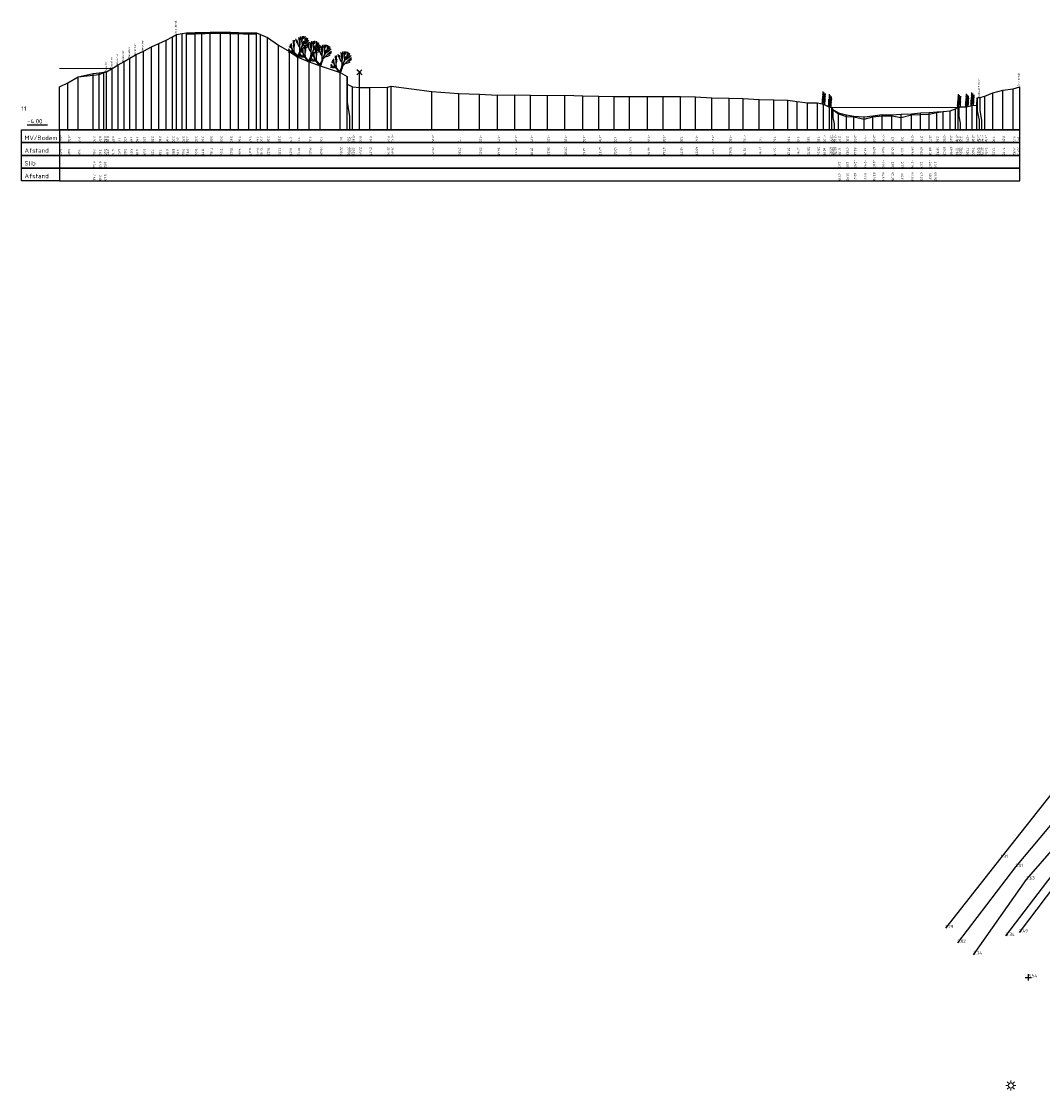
# Model space of a CAD drawing. Header units: metres. Extents: x 107967 to 113993, y 444343 to 445893.
# Tile 1 of 5: x 107967 to 108047, y 445809 to 445893. Entities that reach past the tile are written whole.
import ezdxf
from ezdxf.enums import TextEntityAlignment as Align

# ---------------------------------------------------------------- set-up
doc = ezdxf.new("R2010")
doc.units = ezdxf.units.M
doc.header["$LTSCALE"] = 0.25
doc.layers.get('0').update_dxf_attribs({"linetype": 'CONTINUOUS'})
for name, color, linetype in [('B-WE-BV-GELEIDECONSTRUCTIE_GELEIDERAIL-G', 210, 'CONTINUOUS'), ('B-WE-GW-MAAIVELDLIJN-G', 9, 'CONTINUOUS'), ('B-WE-VH-KANTVERHARDING_ASFALTVERHARDING-G', 13, 'CONTINUOUS'), ('B-WE-VH-VERHARDING_HALFVERHARDING-G', 13, 'CONTINUOUS'), ('PROFBLOK', 7, 'CONTINUOUS'), ('PROFBOX', 7, 'CONTINUOUS'), ('PROLIJN', 7, 'CONTINUOUS'), ('PROLIJN1', 84, 'CONTINUOUS'), ('PROLIJN2', 8, 'CONTINUOUS'), ('PROLINE', 7, 'CONTINUOUS'), ('PROSYM01', 7, 'CONTINUOUS'), ('PROTEXT', 7, 'CONTINUOUS'), ('PROTITLE', 7, 'CONTINUOUS')]:
    doc.layers.add(name, color=color, linetype=linetype)
for name, color, linetype, lineweight in [('B-WE-IE-MEUBILAIR_WEGMEUBILAIR_LICHTMAST-S', 7, 'CONTINUOUS', 25), ('B-WE-WH-WATERLIJN-G', 150, 'CONTINUOUS', 18), ('X-XX-AL-HOOGTELABEL-S', 7, 'CONTINUOUS', 25), ('X-XX-AL-HOOGTELABEL-T', 7, 'CONTINUOUS', 25)]:
    doc.layers.add(name, color=color, linetype=linetype, lineweight=lineweight)
doc.styles.add('ISO', font='isocp.shx')
doc.styles.get("Standard").update_dxf_attribs({"font": 'isocp.shx'})

# ---------------------------------------------------------------- blocks, each defined once
blk = doc.blocks.new('SOG-HOOGTEPUNT-SO')
for p, q in [((-0.5, 0), (0.5, 0)), ((0, 0.5), (0, -0.5))]:
    blk.add_line(p, q)
blk = doc.blocks.new('SKL-ET_OV_LICHTMAST-SO')
at = {"color": 0, "linetype": 'ByBlock', "lineweight": 18}
for points in [[(-1.25, 0), (-2, 0)], [(-1.41, 1.41), (-0.88, 0.88)], [(0, 2), (0, 1.25)], [(0.88, 0.88), (1.41, 1.41)], [(2, 0), (1.25, 0)], [(-1.41, -1.41), (-0.88, -0.88)], [(0, -1.25), (0, -2)], [(0.88, -0.88), (1.41, -1.41)]]:
    blk.add_lwpolyline(points, dxfattribs=at)
blk.add_circle((0, 0), 1, dxfattribs=at)
blk = doc.blocks.new('P11')
at = {"linetype": 'Continuous'}
blk.add_text('Basalton', height=0.15, rotation=90, dxfattribs=at).set_placement((0, 0))
blk = doc.blocks.new('P15')
for p, q in [((0.051, 0.013), (0.462, 1.283)), ((-0.051, 0.004), (-0.474, 0.592)), ((-0.378, 0.471), (-0.027, 0.082)), ((-0.051, -0.004), (0.051, 0.004)), ((-0.027, 0.082), (0.251, 0.652)), ((0.051, 0.013), (0.057, 0.065)), ((0.057, 0.065), (0.094, 0.091)), ((0.094, 0.091), (0.112, 0.151)), ((0.112, 0.203), (0.13, 0.289)), ((0.112, 0.151), (0.112, 0.203)), ((0.13, 0.289), (0.154, 0.315)), ((0.154, 0.315), (0.178, 0.35)), ((0.178, 0.384), (0.196, 0.428)), ((0.178, 0.35), (0.178, 0.384)), ((0.196, 0.428), (0.215, 0.471)), ((0.215, 0.471), (0.215, 0.505))]:
    blk.add_line(p, q)
for centre, radius, start, end in [((-0.52, 0.925), 0.171, 205.57048, 260.79816), ((-0.025, 1.049), 0.584, 185.00916, 221.58821), ((0.977, 1.041), 1.488, 178.99694, 201.43868), ((2.073, 1.553), 2.476, 185.86252, 193.98417), ((2.873, 0.81), 3.203, 170.58095, 187.17101), ((15.294, -1.512), 15.768, 170.61985, 172.08015), ((0.9, 1.655), 1.098, 190.95406, 212.41234), ((0.953, 1.396), 1.029, 182.49373, 219.10851), ((-3.417, 0.763), 3.576, 355.45776, 12.86734), ((3.301, 1.202), 3.149, 172.54872, 184.2012), ((-0.239, 1.601), 0.485, 325.37841, 4.17388), ((5.811, -4.906), 7.802, 129.14788, 135.64244), ((1.392, 1.3), 1.091, 162.02162, 197.97838), ((-10.659, 4.828), 11.55, 341.76518, 344.00676), ((-2.979, 2.971), 3.939, 327.13267, 338.98963), ((0.195, 1.655), 0.304, 306.91724, 356.4955), ((0.185, 1.967), 1.28, 279.22113, 298.4636), ((-0.149, 2.282), 1.394, 295.45515, 317.17014), ((1.958, 1.272), 1.418, 165.82002, 182.02294), ((-0.289, 1.736), 1.093, 326.16285, 346.99222), ((0.651, 1.232), 0.312, 267.46651, 320.25394), ((-1.559, -1.825), 2.487, 59.40768, 71.37563), ((0.411, 18.932), 18.559, 266.36824, 267.33997), ((-0.108, 1.018), 0.717, 209.07889, 229.72692)]:
    blk.add_arc(centre, radius, start, end)
blk = doc.blocks.new('P21')
at = {"layer": 'PROSYM01', "linetype": 'Continuous'}
for p, q in [((0, 1.2), (-0.2, 1.4)), ((0, 1.2), (-0.2, 1)), ((0, 1.2), (0.2, 1.4)), ((0, 1.2), (0.2, 1)), ((0, 0), (0, 1.2))]:
    blk.add_line(p, q, dxfattribs=at)
blk = doc.blocks.new('P18')
for p, q in [((-0.017, 0.709), (-0.014, 1.009)), ((0.037, 0.716), (0.054, 0.934)), ((0.143, 0.587), (0.157, 0.845)), ((-0.056, 0.12), (-0.11, 0.129)), ((-0.11, 0.129), (-0.058, 0.117)), ((-0.058, 0.117), (-0.107, 0.166)), ((-0.107, 0.166), (-0.076, 0.154)), ((-0.076, 0.154), (-0.07, 0.149)), ((-0.071, 0.002), (-0.067, 0.242)), ((-0.067, 0.242), (-0.048, 0.631)), ((-0.067, 0.08), (-0.041, 0.114)), ((-0.041, 0.114), (-0.056, 0.12)), ((-0.048, 0.631), (-0.031, 0.553)), ((0.013, 0.481), (-0.017, 0.709)), ((-0.01, 0.534), (0.013, 0.549)), ((0.027, 0.526), (-0.01, 0.534)), ((-0.004, 0.002), (0.013, 0.481)), ((0.019, 0.58), (-0.001, 0.557)), ((0.004, 0.209), (0.041, 0.546)), ((0.007, 0.503), (0.019, 0.523)), ((0.012, 0.49), (0.037, 0.716)), ((0.013, 0.549), (0.042, 0.563)), ((0.042, 0.563), (0.019, 0.58)), ((0.019, 0.523), (0.027, 0.526)), ((0.041, 0.546), (0.065, 0.43)), ((0.078, 0.192), (0.051, 0.396)), ((0.133, 0.321), (0.069, 0.805)), ((0.129, 0.002), (0.078, 0.192)), ((0.162, 0.377), (0.11, 0.394)), ((0.11, 0.394), (0.128, 0.389)), ((0.116, 0.34), (0.133, 0.36)), ((0.13, 0.332), (0.116, 0.34)), ((0.125, 0.369), (0.142, 0.417)), ((0.128, 0.389), (0.125, 0.369)), ((0.129, 0.002), (0.133, 0.321)), ((0.133, 0.321), (0.143, 0.587)), ((0.133, 0.36), (0.162, 0.377)), ((0.142, 0.417), (0.148, 0.414)), ((0.149, 0.606), (0.144, 0.615)), ((0.147, 0.659), (0.152, 0.674)), ((0.152, 0.612), (0.149, 0.606)), ((0.152, 0.674), (0.154, 0.655)), ((0.154, 0.655), (0.152, 0.612))]:
    blk.add_line(p, q)
at = {"const_width": 0.00467}
for points in [[(-0.083, 0.848), (-0.084, 0.849), (-0.085, 0.849), (-0.086, 0.85), (-0.087, 0.849), (-0.088, 0.849), (-0.088, 0.848), (-0.089, 0.847), (-0.089, 0.846), (-0.089, 0.844), (-0.089, 0.843), (-0.09, 0.841), (-0.09, 0.838), (-0.09, 0.835), (-0.09, 0.832), (-0.09, 0.827), (-0.09, 0.822), (-0.091, 0.816), (-0.091, 0.81), (-0.092, 0.803), (-0.093, 0.795), (-0.093, 0.788), (-0.094, 0.78), (-0.095, 0.773), (-0.095, 0.766), (-0.096, 0.76), (-0.096, 0.755), (-0.096, 0.751), (-0.095, 0.748), (-0.095, 0.746), (-0.093, 0.747), (-0.091, 0.749), (-0.088, 0.753)], [(-0.013, 0.959), (-0.01, 0.966), (-0.007, 0.97), (-0.005, 0.972), (-0.005, 0.971), (-0.005, 0.97), (-0.005, 0.967), (-0.005, 0.963), (-0.006, 0.958), (-0.006, 0.954), (-0.006, 0.95), (-0.006, 0.945), (-0.005, 0.941), (-0.005, 0.937), (-0.005, 0.933), (-0.004, 0.928), (-0.004, 0.924), (-0.004, 0.92), (-0.004, 0.916), (-0.004, 0.913), (-0.005, 0.909), (-0.005, 0.906), (-0.006, 0.903), (-0.006, 0.9), (-0.007, 0.898), (-0.008, 0.897), (-0.009, 0.896), (-0.011, 0.895), (-0.012, 0.895), (-0.013, 0.895), (-0.014, 0.896), (-0.015, 0.896), (-0.015, 0.898)]]:
    blk.add_lwpolyline(points, dxfattribs=at)
at = {"const_width": 0.000467}
blk.add_lwpolyline([(-0.071, 0.002, -0.009058), (-0.088, 0.241, -0.012841), (-0.092, 0.41, -0.000215), (-0.092, 0.518, -0.000321), (-0.092, 0.59, -0.009183), (-0.09, 0.693, -0.00569), (-0.082, 0.859)], format="xyb", dxfattribs=at)
at = {"const_width": 0.00467}
blk.add_lwpolyline([(0.085, 0.677), (0.085, 0.678), (0.084, 0.68), (0.084, 0.682), (0.083, 0.684), (0.082, 0.686), (0.082, 0.689), (0.081, 0.692), (0.081, 0.695), (0.08, 0.698), (0.079, 0.701), (0.079, 0.705), (0.078, 0.708), (0.078, 0.712), (0.077, 0.716), (0.077, 0.719), (0.077, 0.723), (0.076, 0.727), (0.076, 0.731), (0.076, 0.734), (0.077, 0.737), (0.077, 0.74), (0.077, 0.742), (0.077, 0.743), (0.078, 0.743), (0.078, 0.743), (0.078, 0.742), (0.079, 0.74), (0.079, 0.737), (0.08, 0.734), (0.081, 0.731), (0.081, 0.728), (0.082, 0.725), (0.083, 0.723), (0.084, 0.72), (0.085, 0.718), (0.085, 0.716), (0.086, 0.714), (0.087, 0.712), (0.088, 0.709), (0.088, 0.707), (0.089, 0.704), (0.089, 0.701), (0.09, 0.698), (0.09, 0.695), (0.09, 0.692), (0.09, 0.69), (0.091, 0.687), (0.091, 0.685), (0.091, 0.683), (0.091, 0.681), (0.091, 0.679), (0.092, 0.678), (0.092, 0.677), (0.092, 0.676), (0.092, 0.675), (0.092, 0.675), (0.092, 0.674), (0.092, 0.673), (0.091, 0.673), (0.091, 0.673), (0.091, 0.673), (0.09, 0.672), (0.09, 0.672), (0.09, 0.672), (0.089, 0.672), (0.089, 0.672), (0.088, 0.673), (0.088, 0.673), (0.087, 0.674), (0.086, 0.674), (0.086, 0.675)], close=True, dxfattribs=at)
blk = doc.blocks.new('P26')
at = {"linetype": 'Continuous'}
blk.add_text('Damwand hout', height=0.15, rotation=90, dxfattribs=at).set_placement((0, 0))
blk = doc.blocks.new('P20')
at = {"linetype": 'Continuous'}
blk.add_text('Geleiderail', height=0.15, rotation=90, dxfattribs=at).set_placement((0, 0))

msp = doc.modelspace()

# ---------------------------------------------------------------- linework, layer by layer
at = {"layer": 'B-WE-BV-GELEIDECONSTRUCTIE_GELEIDERAIL-G'}
msp.add_polyline3d([(108044.269, 445820.665, 3.339), (108047.907, 445825.449, 3.393), (108051.546, 445830.073, 3.381), (108055.259, 445834.738, 3.38), (108059.106, 445839.41, 3.45), (108063.702, 445845.047, 3.463), (108069.081, 445851.34, 3.537), (108072.004, 445854.843, 3.526), (108077.141, 445860.761, 3.427), (108080.404, 445864.517, 3.466)], dxfattribs=at)
at = {"layer": 'B-WE-GW-MAAIVELDLIJN-G'}
msp.add_polyline3d([(108079.61, 445865.152, 2.996), (108076.442, 445861.29, 3.009), (108071.392, 445855.419, 3.016), (108068.401, 445851.878, 3.031), (108062.214, 445844.442, 3.051), (108057.089, 445838.475, 2.953), (108052.027, 445832.02, 2.898), (108050.515, 445830.438, 2.756), (108045.857, 445825.092, 2.625), (108041.704, 445819.191, 2.744)], dxfattribs=at)
at = {"layer": 'B-WE-VH-KANTVERHARDING_ASFALTVERHARDING-G'}
msp.add_polyline3d([(108080.998, 445863.997, 3.542), (108077.805, 445860.218, 3.601), (108072.547, 445854.178, 3.675), (108069.697, 445850.823, 3.632), (108063.489, 445843.316, 3.61), (108058.491, 445837.377, 3.604), (108053.315, 445830.965, 3.563), (108048.818, 445825.564, 3.52), (108045.297, 445820.939, 3.494)], dxfattribs=at)
at = {"layer": 'B-WE-VH-VERHARDING_HALFVERHARDING-G'}
for points in [[(108077.58, 445867.146, 1.564), (108071.857, 445860.788, 1.49), (108065.369, 445853.069, 1.578), (108059.392, 445845.303, 1.721), (108054.317, 445838.892, 1.726), (108050.035, 445834.263, 1.452), (108048.298, 445832.405, 1.314), (108043.864, 445826.803, 1.309), (108039.514, 445821.276, 1.289)], [(108078.473, 445866.303, 2.231), (108073.043, 445859.981, 2.236), (108066.193, 445852.362, 2.185), (108060.018, 445844.501, 2.208), (108054.738, 445838.085, 2.153), (108050.898, 445833.73, 1.98), (108049.515, 445831.462, 2.072), (108045.016, 445826.086, 2.006), (108040.454, 445820.132, 2.018)]]:
    msp.add_polyline3d(points, dxfattribs=at)
at = {"layer": 'B-WE-WH-WATERLIJN-G', "linetype": 'Continuous'}
for p, q in [((107974.052, 445888.835), (107969.915, 445888.835)), ((108030.598, 445885.76), (108040.484, 445885.76))]:
    msp.add_line(p, q, dxfattribs=at)
at = {"layer": 'PROFBLOK', "color": 1}
for points in [[(107979.882, 445891.629), (107979.882, 445891.479), (107980.559, 445891.658), (107980.559, 445891.508)], [(107980.559, 445891.658), (107980.559, 445891.508), (107981.085, 445891.675), (107981.085, 445891.525)], [(107981.085, 445891.675), (107981.085, 445891.525), (107981.759, 445891.694), (107981.759, 445891.544)], [(107981.759, 445891.694), (107981.759, 445891.544), (107982.552, 445891.692), (107982.552, 445891.542)], [(107982.552, 445891.692), (107982.552, 445891.542), (107983.331, 445891.681), (107983.331, 445891.531)], [(107983.331, 445891.681), (107983.331, 445891.531), (107983.977, 445891.669), (107983.977, 445891.519)], [(107983.977, 445891.669), (107983.977, 445891.519), (107984.788, 445891.641), (107984.788, 445891.491)], [(107984.788, 445891.641), (107984.788, 445891.491), (107985.389, 445891.636), (107985.389, 445891.486)]]:
    msp.add_solid(points, dxfattribs=at)
at = {"layer": 'PROFBOX'}
msp.add_line((107967.365, 445884.41), (107968.965, 445884.41), dxfattribs=at)
msp.add_line((107967.365, 445884.41), (107968.965, 445884.41), dxfattribs=at)
for points in [[(107969.915, 445883.01), (107966.915, 445883.01), (107966.915, 445884.01), (107969.915, 445884.01)], [(107969.915, 445883.01), (108045.35, 445883.01), (108045.35, 445884.01), (107969.915, 445884.01)], [(107969.915, 445882.01), (107966.915, 445882.01), (107966.915, 445883.01), (107969.915, 445883.01)], [(107969.915, 445882.01), (108045.35, 445882.01), (108045.35, 445883.01), (107969.915, 445883.01)], [(107969.915, 445881.01), (107966.915, 445881.01), (107966.915, 445882.01), (107969.915, 445882.01)], [(107969.915, 445881.01), (108045.35, 445881.01), (108045.35, 445882.01), (107969.915, 445882.01)], [(107969.915, 445880.01), (107966.915, 445880.01), (107966.915, 445881.01), (107969.915, 445881.01)], [(107969.915, 445880.01), (108045.35, 445880.01), (108045.35, 445881.01), (107969.915, 445881.01)]]:
    msp.add_lwpolyline(points, close=True, dxfattribs=at)
at = {"layer": 'PROFBOX', "color": 0}
msp.add_solid([(107967.165, 445884.01), (107966.965, 445884.41), (107967.365, 445884.41), (107967.165, 445884.01)], dxfattribs=at)
msp.add_solid([(107967.165, 445884.01), (107966.965, 445884.41), (107967.365, 445884.41), (107967.165, 445884.01)], dxfattribs=at)
at = {"layer": 'PROLIJN'}
for p, q in [((107978.29, 445884.01), (107978.29, 445891.072)), ((107978.776, 445884.01), (107978.776, 445891.311)), ((107979.103, 445884.01), (107979.103, 445891.515)), ((107979.556, 445884.01), (107979.556, 445891.598)), ((107979.882, 445884.01), (107979.882, 445891.629)), ((107980.559, 445884.01), (107980.559, 445891.658)), ((107981.085, 445884.01), (107981.085, 445891.675)), ((107981.759, 445884.01), (107981.759, 445891.694)), ((107982.552, 445884.01), (107982.552, 445891.692)), ((107983.331, 445884.01), (107983.331, 445891.681)), ((107983.977, 445884.01), (107983.977, 445891.669)), ((107984.788, 445884.01), (107984.788, 445891.641)), ((107985.389, 445884.01), (107985.389, 445891.636)), ((107985.696, 445884.01), (107985.696, 445891.51)), ((107986.239, 445884.01), (107986.239, 445891.27)), ((107976.504, 445884.01), (107976.504, 445890.189)), ((107977.149, 445884.01), (107977.149, 445890.528)), ((107977.725, 445884.01), (107977.725, 445890.809)), ((107987.103, 445884.01), (107987.103, 445890.664)), ((107987.984, 445884.01), (107987.984, 445890.159)), ((107974.979, 445884.01), (107974.979, 445889.381)), ((107975.442, 445884.01), (107975.442, 445889.659)), ((107975.923, 445884.01), (107975.923, 445889.926)), ((107988.634, 445884.01), (107988.634, 445889.724)), ((107989.52, 445884.01), (107989.52, 445889.355)), ((107972.558, 445884.01), (107972.558, 445888.452)), ((107973.017, 445884.01), (107973.017, 445888.504)), ((107973.017, 445884.01), (107973.017, 445888.352)), ((107973.405, 445884.01), (107973.405, 445888.534)), ((107973.405, 445884.01), (107973.405, 445888.525)), ((107973.613, 445884.01), (107973.613, 445888.563)), ((107974.052, 445884.01), (107974.052, 445888.835)), ((107974.518, 445884.01), (107974.518, 445889.119)), ((107990.391, 445884.01), (107990.391, 445889.049)), ((107991.955, 445884.01), (107991.955, 445888.523)), ((107970.573, 445884.01), (107970.573, 445887.713)), ((107971.376, 445884.01), (107971.376, 445888.169)), ((107972.558, 445884.01), (107972.558, 445888.31)), ((107992.51, 445884.01), (107992.51, 445888.193)), ((107969.915, 445884.01), (107969.915, 445887.396)), ((107992.939, 445884.01), (107992.939, 445887.383)), ((107993.474, 445884.01), (107993.474, 445887.334)), ((107994.285, 445884.01), (107994.285, 445887.34)), ((107995.677, 445884.01), (107995.677, 445887.367)), ((107995.969, 445884.01), (107995.969, 445887.436)), ((107999.162, 445884.01), (107999.162, 445887.016)), ((108001.273, 445884.01), (108001.273, 445886.862)), ((108002.917, 445884.01), (108002.917, 445886.81)), ((108004.328, 445884.01), (108004.328, 445886.744)), ((108005.684, 445884.01), (108005.684, 445886.755)), ((108006.923, 445884.01), (108006.923, 445886.741)), ((108008.237, 445884.01), (108008.237, 445886.718)), ((108009.599, 445884.01), (108009.599, 445886.728)), ((108011.035, 445884.01), (108011.035, 445886.687)), ((108043.234, 445884.01), (108043.234, 445886.926)), ((108044.013, 445884.01), (108044.013, 445887.122)), ((108044.832, 445884.01), (108044.832, 445887.239)), ((108045.35, 445884.01), (108045.35, 445887.404)), ((108012.29, 445884.01), (108012.29, 445886.647)), ((108013.479, 445884.01), (108013.479, 445886.64)), ((108014.687, 445884.01), (108014.687, 445886.637)), ((108016.106, 445884.01), (108016.106, 445886.627)), ((108017.325, 445884.01), (108017.325, 445886.633)), ((108018.69, 445884.01), (108018.69, 445886.631)), ((108019.888, 445884.01), (108019.888, 445886.597)), ((108021.161, 445884.01), (108021.161, 445886.54)), ((108022.532, 445884.01), (108022.532, 445886.514)), ((108023.629, 445884.01), (108023.629, 445886.467)), ((108024.875, 445884.01), (108024.875, 445886.405)), ((108026.027, 445884.01), (108026.027, 445886.378)), ((108027.121, 445884.01), (108027.121, 445886.344)), ((108027.861, 445884.01), (108027.861, 445886.23)), ((108028.666, 445884.01), (108028.666, 445886.133)), ((108029.455, 445884.01), (108029.455, 445886.144)), ((108029.921, 445884.01), (108029.921, 445886.019)), ((108041.18, 445884.01), (108041.18, 445885.831)), ((108041.602, 445884.01), (108041.602, 445885.927)), ((108041.987, 445884.01), (108041.987, 445885.946)), ((108042.612, 445884.01), (108042.612, 445886.65)), ((108030.412, 445884.01), (108030.412, 445885.797)), ((108030.598, 445884.01), (108030.598, 445885.76)), ((108031.105, 445884.01), (108031.105, 445885.347)), ((108031.105, 445884.01), (108031.105, 445885.272)), ((108031.735, 445884.01), (108031.735, 445885.206)), ((108031.735, 445884.01), (108031.735, 445885.064)), ((108032.328, 445884.01), (108032.328, 445885.077)), ((108032.328, 445884.01), (108032.328, 445885.035)), ((108033.128, 445884.01), (108033.128, 445885.038)), ((108033.819, 445884.01), (108033.819, 445885.123)), ((108033.819, 445884.01), (108033.819, 445885.027)), ((108034.545, 445884.01), (108034.545, 445885.212)), ((108034.545, 445884.01), (108034.545, 445885.111)), ((108035.296, 445884.01), (108035.296, 445885.206)), ((108035.296, 445884.01), (108035.296, 445885.103)), ((108036.027, 445884.01), (108036.027, 445885.24)), ((108036.027, 445884.01), (108036.027, 445884.996)), ((108036.846, 445884.01), (108036.846, 445885.268)), ((108036.846, 445884.01), (108036.846, 445885.191)), ((108037.544, 445884.01), (108037.544, 445885.338)), ((108037.544, 445884.01), (108037.544, 445885.222)), ((108038.224, 445884.01), (108038.224, 445885.379)), ((108038.224, 445884.01), (108038.224, 445885.242)), ((108038.831, 445884.01), (108038.831, 445885.417)), ((108038.831, 445884.01), (108038.831, 445885.388)), ((108039.347, 445884.01), (108039.347, 445885.467)), ((108039.873, 445884.01), (108039.873, 445885.518)), ((108040.305, 445884.01), (108040.305, 445885.654)), ((108033.128, 445884.01), (108033.128, 445884.856))]:
    msp.add_line(p, q, dxfattribs=at)
for points in [[(107992.51, 445887.6), (107992.51, 445886.164), (107992.69, 445885.087), (107992.69, 445884.01)], [(108042.008, 445886.523), (108042.008, 445885.517), (108042.167, 445884.763), (108042.167, 445884.01)], [(108042.209, 445886.55), (108042.209, 445885.534), (108042.347, 445884.772), (108042.347, 445884.01)], [(108030.677, 445885.613), (108030.677, 445884.971), (108030.778, 445884.49), (108030.778, 445884.01)], [(108040.484, 445885.76), (108040.484, 445885.06), (108040.485, 445884.535), (108040.485, 445884.01)], [(108040.555, 445885.811), (108040.555, 445885.09), (108040.665, 445884.55), (108040.665, 445884.01)]]:
    msp.add_lwpolyline(points, dxfattribs=at)
at = {"layer": 'PROLIJN1'}
msp.add_lwpolyline([(107969.915, 445887.396), (107970.573, 445887.713), (107971.376, 445888.169), (107972.558, 445888.31), (107973.017, 445888.352), (107973.405, 445888.525), (107973.613, 445888.563), (107974.052, 445888.835), (107974.518, 445889.119), (107974.979, 445889.381), (107975.442, 445889.659), (107975.923, 445889.926), (107976.504, 445890.189), (107977.149, 445890.528), (107977.725, 445890.809), (107978.29, 445891.072), (107978.776, 445891.311), (107979.103, 445891.515), (107979.556, 445891.598), (107979.882, 445891.629), (107980.559, 445891.658), (107981.085, 445891.675), (107981.759, 445891.694), (107982.552, 445891.692), (107983.331, 445891.681), (107983.977, 445891.669), (107984.788, 445891.641), (107985.389, 445891.636), (107985.696, 445891.51), (107986.239, 445891.27), (107987.103, 445890.664), (107987.984, 445890.159), (107988.634, 445889.724), (107989.52, 445889.355), (107990.391, 445889.049), (107991.955, 445888.523), (107992.51, 445888.193), (107992.51, 445887.6), (107992.939, 445887.383), (107993.474, 445887.334), (107994.285, 445887.34), (107995.677, 445887.367), (107995.969, 445887.436), (107999.162, 445887.016), (108001.273, 445886.862), (108002.917, 445886.81), (108004.328, 445886.744), (108005.684, 445886.755), (108006.923, 445886.741), (108008.237, 445886.718), (108009.599, 445886.728), (108011.035, 445886.687), (108012.29, 445886.647), (108013.479, 445886.64), (108014.687, 445886.637), (108016.106, 445886.627), (108017.325, 445886.633), (108018.69, 445886.631), (108019.888, 445886.597), (108021.161, 445886.54), (108022.532, 445886.514), (108023.629, 445886.467), (108024.875, 445886.405), (108026.027, 445886.378), (108027.121, 445886.344), (108027.861, 445886.23), (108028.666, 445886.133), (108029.455, 445886.144), (108029.921, 445886.019), (108030.412, 445885.797), (108030.598, 445885.76), (108030.677, 445885.613), (108031.105, 445885.272), (108031.735, 445885.064), (108032.328, 445885.035), (108033.128, 445884.856), (108033.819, 445885.027), (108034.545, 445885.111), (108035.296, 445885.103), (108036.027, 445884.996), (108036.846, 445885.191), (108037.544, 445885.222), (108038.224, 445885.242), (108038.831, 445885.388), (108039.347, 445885.467), (108039.873, 445885.518), (108040.305, 445885.654), (108040.484, 445885.76), (108040.555, 445885.811), (108041.18, 445885.831), (108041.602, 445885.927), (108041.987, 445885.946), (108042.008, 445886.523), (108042.209, 445886.55), (108042.612, 445886.65), (108043.234, 445886.926), (108044.013, 445887.122), (108044.832, 445887.239), (108045.35, 445887.404)], dxfattribs=at)
at = {"layer": 'PROLIJN2'}
for points in [[(107971.376, 445888.169), (107972.558, 445888.452), (107973.017, 445888.504), (107973.405, 445888.534), (107973.613, 445888.563)], [(108030.677, 445885.613), (108031.105, 445885.347), (108031.735, 445885.206), (108032.328, 445885.077), (108033.128, 445885.038), (108033.819, 445885.123), (108034.545, 445885.212), (108035.296, 445885.206), (108036.027, 445885.24), (108036.846, 445885.268), (108037.544, 445885.338), (108038.224, 445885.379), (108038.831, 445885.417), (108039.347, 445885.467)]]:
    msp.add_lwpolyline(points, dxfattribs=at)
at = {"layer": 'PROLINE'}
msp.add_line((107969.915, 445884.01), (108045.35, 445884.01), dxfattribs=at)

# ---------------------------------------------------------------- block references
at = {"layer": 'B-WE-IE-MEUBILAIR_WEGMEUBILAIR_LICHTMAST-S', "linetype": 'Continuous', "xscale": 0.2, "yscale": 0.2, "zscale": 0.2}
msp.add_blockref('SKL-ET_OV_LICHTMAST-SO', (108044.649, 445808.907, 3.591), dxfattribs=at)
at = {"layer": 'PROFBLOK'}
for name, p in [('P20', (107979.103, 445891.515)), ('P11', (107976.504, 445890.189)), ('P15', (107988.634, 445889.724)), ('P15', (107989.52, 445889.355)), ('P11', (107974.979, 445889.381)), ('P11', (107975.442, 445889.659)), ('P11', (107975.923, 445889.926)), ('P15', (107990.391, 445889.049)), ('P15', (107991.955, 445888.523)), ('P11', (107973.613, 445888.563)), ('P11', (107974.052, 445888.835)), ('P11', (107974.518, 445889.119)), ('P21', (107993.474, 445887.334)), ('P20', (108045.35, 445887.404)), ('P26', (108042.209, 445886.55)), ('P18', (108029.921, 445886.019)), ('P18', (108030.412, 445885.797)), ('P18', (108040.555, 445885.811)), ('P18', (108041.18, 445885.831)), ('P18', (108041.602, 445885.927))]:
    msp.add_blockref(name, p, dxfattribs=at)
at = {"layer": 'X-XX-AL-HOOGTELABEL-S', "linetype": 'Continuous', "xscale": 0.5, "yscale": 0.5, "zscale": 0.5}
msp.add_blockref('SOG-HOOGTEPUNT-SO', (108046.023, 445817.408, 3.543), dxfattribs=at)

# ---------------------------------------------------------------- texts
at = {"layer": 'PROFBOX', "linetype": 'Continuous', "style": 'ISO'}
for s, p in [('-4.00', (107967.365, 445884.51)), ('-4.00', (107967.365, 445884.51)), ('MV/Bodem', (107967.165, 445883.21)), ('Afstand', (107967.165, 445882.21)), ('Slib', (107967.165, 445881.21)), ('Afstand', (107967.165, 445880.21))]:
    msp.add_text(s, height=0.35, dxfattribs=at).set_placement(p)
at = {"layer": 'PROTEXT', "linetype": 'Continuous', "style": 'ISO'}
for s, p in [('-0.61', (107969.915, 445883.03)), ('-0.30', (107970.573, 445883.03)), ('0.16', (107971.376, 445883.03)), ('0.30', (107972.558, 445883.03)), ('0.34', (107973.017, 445883.03)), ('0.52', (107973.405, 445883.03)), ('0.55', (107973.613, 445883.03)), ('0.83', (107974.052, 445883.03)), ('1.11', (107974.518, 445883.03)), ('1.37', (107974.979, 445883.03)), ('1.65', (107975.442, 445883.03)), ('1.92', (107975.923, 445883.03)), ('2.18', (107976.504, 445883.03)), ('2.52', (107977.149, 445883.03)), ('2.80', (107977.725, 445883.03)), ('3.06', (107978.29, 445883.03)), ('3.30', (107978.776, 445883.03)), ('3.51', (107979.103, 445883.03)), ('3.59', (107979.556, 445883.03)), ('3.62', (107979.882, 445883.03)), ('3.65', (107980.559, 445883.03)), ('3.67', (107981.085, 445883.03)), ('3.68', (107981.759, 445883.03)), ('3.68', (107982.552, 445883.03)), ('3.67', (107983.331, 445883.03)), ('3.66', (107983.977, 445883.03)), ('3.63', (107984.788, 445883.03)), ('3.63', (107985.389, 445883.03)), ('3.50', (107985.696, 445883.03)), ('3.26', (107986.239, 445883.03)), ('2.65', (107987.103, 445883.03)), ('2.15', (107987.984, 445883.03)), ('1.71', (107988.634, 445883.03)), ('1.35', (107989.52, 445883.03)), ('1.04', (107990.391, 445883.03)), ('0.51', (107991.955, 445883.03)), ('0.18', (107992.51, 445883.03)), ('-0.41', (107992.69, 445883.03)), ('-0.63', (107992.939, 445883.03)), ('-0.68', (107993.474, 445883.03)), ('-0.67', (107994.285, 445883.03)), ('-0.64', (107995.677, 445883.03)), ('-0.57', (107995.969, 445883.03)), ('-0.99', (107999.162, 445883.03)), ('-1.15', (108001.273, 445883.03)), ('-1.20', (108002.917, 445883.03)), ('-1.27', (108004.328, 445883.03)), ('-1.26', (108005.684, 445883.03)), ('-1.27', (108006.923, 445883.03)), ('-1.29', (108008.237, 445883.03)), ('-1.28', (108009.599, 445883.03)), ('-1.32', (108011.035, 445883.03)), ('-1.36', (108012.29, 445883.03)), ('-1.37', (108013.479, 445883.03)), ('-1.37', (108014.687, 445883.03)), ('-1.38', (108016.106, 445883.03)), ('-1.38', (108017.325, 445883.03)), ('-1.38', (108018.69, 445883.03)), ('-1.41', (108019.888, 445883.03)), ('-1.47', (108021.161, 445883.03)), ('-1.50', (108022.532, 445883.03)), ('-1.54', (108023.629, 445883.03)), ('-1.61', (108024.875, 445883.03)), ('-1.63', (108026.027, 445883.03)), ('-1.67', (108027.121, 445883.03)), ('-1.78', (108027.861, 445883.03)), ('-1.88', (108028.666, 445883.03)), ('-1.87', (108029.455, 445883.03)), ('-1.99', (108029.921, 445883.03)), ('-2.21', (108030.412, 445883.03)), ('-2.25', (108030.598, 445883.03)), ('-2.40', (108030.778, 445883.03)), ('-2.74', (108031.105, 445883.03)), ('-2.95', (108031.735, 445883.03)), ('-2.98', (108032.328, 445883.03)), ('-3.15', (108033.128, 445883.03)), ('-2.98', (108033.819, 445883.03)), ('-2.90', (108034.545, 445883.03)), ('-2.91', (108035.296, 445883.03)), ('-3.01', (108036.027, 445883.03)), ('-2.82', (108036.846, 445883.03)), ('-2.79', (108037.544, 445883.03)), ('-2.77', (108038.224, 445883.03)), ('-2.62', (108038.831, 445883.03)), ('-2.54', (108039.347, 445883.03)), ('-2.49', (108039.873, 445883.03)), ('-2.36', (108040.305, 445883.03)), ('-2.25', (108040.485, 445883.03)), ('-2.20', (108040.665, 445883.03)), ('-2.18', (108041.18, 445883.03)), ('-2.08', (108041.602, 445883.03)), ('-2.06', (108041.987, 445883.03)), ('-1.49', (108042.167, 445883.03)), ('-1.46', (108042.347, 445883.03)), ('-1.36', (108042.612, 445883.03)), ('-1.08', (108043.234, 445883.03)), ('-0.89', (108044.013, 445883.03)), ('-0.77', (108044.832, 445883.03)), ('-0.61', (108045.17, 445883.03)), ('0.00', (107969.915, 445882.03)), ('0.66', (107970.573, 445882.03)), ('1.46', (107971.376, 445882.03)), ('2.64', (107972.558, 445882.03)), ('3.10', (107973.017, 445882.03)), ('3.49', (107973.405, 445882.03)), ('3.70', (107973.613, 445882.03)), ('4.14', (107974.052, 445882.03)), ('4.60', (107974.518, 445882.03)), ('5.06', (107974.979, 445882.03)), ('5.53', (107975.442, 445882.03)), ('6.01', (107975.923, 445882.03)), ('6.59', (107976.504, 445882.03)), ('7.23', (107977.149, 445882.03)), ('7.81', (107977.725, 445882.03)), ('8.38', (107978.29, 445882.03)), ('8.86', (107978.776, 445882.03)), ('9.19', (107979.103, 445882.03)), ('9.64', (107979.556, 445882.03)), ('9.97', (107979.882, 445882.03)), ('10.64', (107980.559, 445882.03)), ('11.17', (107981.085, 445882.03)), ('11.84', (107981.759, 445882.03)), ('12.64', (107982.552, 445882.03)), ('13.42', (107983.331, 445882.03)), ('14.06', (107983.977, 445882.03)), ('14.87', (107984.788, 445882.03)), ('15.47', (107985.389, 445882.03)), ('15.78', (107985.696, 445882.03)), ('16.32', (107986.239, 445882.03)), ('17.19', (107987.103, 445882.03)), ('18.07', (107987.984, 445882.03)), ('18.72', (107988.634, 445882.03)), ('19.60', (107989.52, 445882.03)), ('20.48', (107990.391, 445882.03)), ('22.04', (107991.955, 445882.03)), ('22.59', (107992.51, 445882.03)), ('22.60', (107992.69, 445882.03)), ('23.02', (107992.939, 445882.03)), ('23.56', (107993.474, 445882.03)), ('24.37', (107994.285, 445882.03)), ('25.76', (107995.677, 445882.03)), ('26.05', (107995.969, 445882.03)), ('29.25', (107999.162, 445882.03)), ('31.36', (108001.273, 445882.03)), ('33.00', (108002.917, 445882.03)), ('34.41', (108004.328, 445882.03)), ('35.77', (108005.684, 445882.03)), ('37.01', (108006.923, 445882.03)), ('38.32', (108008.237, 445882.03)), ('39.68', (108009.599, 445882.03)), ('41.12', (108011.035, 445882.03)), ('42.37', (108012.29, 445882.03)), ('43.56', (108013.479, 445882.03)), ('44.77', (108014.687, 445882.03)), ('46.19', (108016.106, 445882.03)), ('47.41', (108017.325, 445882.03)), ('48.77', (108018.69, 445882.03)), ('49.97', (108019.888, 445882.03)), ('51.25', (108021.161, 445882.03)), ('52.62', (108022.532, 445882.03)), ('53.71', (108023.629, 445882.03)), ('54.96', (108024.875, 445882.03)), ('56.11', (108026.027, 445882.03)), ('57.21', (108027.121, 445882.03)), ('57.95', (108027.861, 445882.03)), ('58.75', (108028.666, 445882.03)), ('59.54', (108029.455, 445882.03)), ('60.01', (108029.921, 445882.03)), ('60.50', (108030.412, 445882.03)), ('60.68', (108030.598, 445882.03)), ('60.76', (108030.778, 445882.03)), ('61.19', (108031.105, 445882.03)), ('61.82', (108031.735, 445882.03)), ('62.41', (108032.328, 445882.03)), ('63.21', (108033.128, 445882.03)), ('63.90', (108033.819, 445882.03)), ('64.63', (108034.545, 445882.03)), ('65.38', (108035.296, 445882.03)), ('66.11', (108036.027, 445882.03)), ('66.93', (108036.846, 445882.03)), ('67.63', (108037.544, 445882.03)), ('68.31', (108038.224, 445882.03)), ('68.92', (108038.831, 445882.03)), ('69.43', (108039.347, 445882.03)), ('69.96', (108039.873, 445882.03)), ('70.39', (108040.305, 445882.03)), ('70.57', (108040.485, 445882.03)), ('70.64', (108040.665, 445882.03)), ('71.26', (108041.18, 445882.03)), ('71.69', (108041.602, 445882.03)), ('72.07', (108041.987, 445882.03)), ('72.09', (108042.167, 445882.03)), ('72.29', (108042.347, 445882.03)), ('72.70', (108042.612, 445882.03)), ('73.32', (108043.234, 445882.03)), ('74.10', (108044.013, 445882.03)), ('74.92', (108044.832, 445882.03)), ('75.43', (108045.17, 445882.03)), ('0.44', (107972.558, 445881.03)), ('0.49', (107973.017, 445881.03)), ('0.52', (107973.405, 445881.03)), ('-2.66', (108031.105, 445881.03)), ('-2.80', (108031.735, 445881.03)), ('-2.93', (108032.328, 445881.03)), ('-2.97', (108033.128, 445881.03)), ('-2.89', (108033.819, 445881.03)), ('-2.80', (108034.545, 445881.03)), ('-2.80', (108035.296, 445881.03)), ('-2.77', (108036.027, 445881.03)), ('-2.74', (108036.846, 445881.03)), ('-2.67', (108037.544, 445881.03)), ('-2.63', (108038.224, 445881.03)), ('-2.59', (108038.651, 445881.03)), ('2.64', (107972.558, 445880.03)), ('3.10', (107973.017, 445880.03)), ('3.49', (107973.405, 445880.03)), ('61.19', (108031.105, 445880.03)), ('61.82', (108031.735, 445880.03)), ('62.41', (108032.328, 445880.03)), ('63.21', (108033.128, 445880.03)), ('63.90', (108033.819, 445880.03)), ('64.63', (108034.545, 445880.03)), ('65.38', (108035.296, 445880.03)), ('66.11', (108036.027, 445880.03)), ('66.93', (108036.846, 445880.03)), ('67.63', (108037.544, 445880.03)), ('68.31', (108038.224, 445880.03)), ('68.92', (108038.651, 445880.03))]:
    msp.add_text(s, height=0.18, rotation=270, dxfattribs=at).set_placement(p, align=Align.RIGHT)
at = {"layer": 'PROTITLE', "linetype": 'Continuous', "style": 'ISO'}
msp.add_text('11', height=0.35, dxfattribs=at).set_placement((107966.915, 445885.51))
at = {"layer": 'X-XX-AL-HOOGTELABEL-T'}
for s, p in [('1.31', (108043.864, 445826.803, 1.309)), ('2.01', (108045.016, 445826.086, 2.006)), ('2.63', (108045.857, 445825.092, 2.625)), ('1.29', (108039.514, 445821.276, 1.289)), ('3.49', (108045.297, 445820.939, 3.494)), ('2.02', (108040.454, 445820.132, 2.018)), ('3.34', (108044.269, 445820.665, 3.339)), ('2.74', (108041.704, 445819.191, 2.744)), ('3.54', (108046.023, 445817.408, 3.543))]:
    msp.add_text(s, height=0.25, dxfattribs=at).set_placement(p)

doc.saveas('drawing.dxf')
